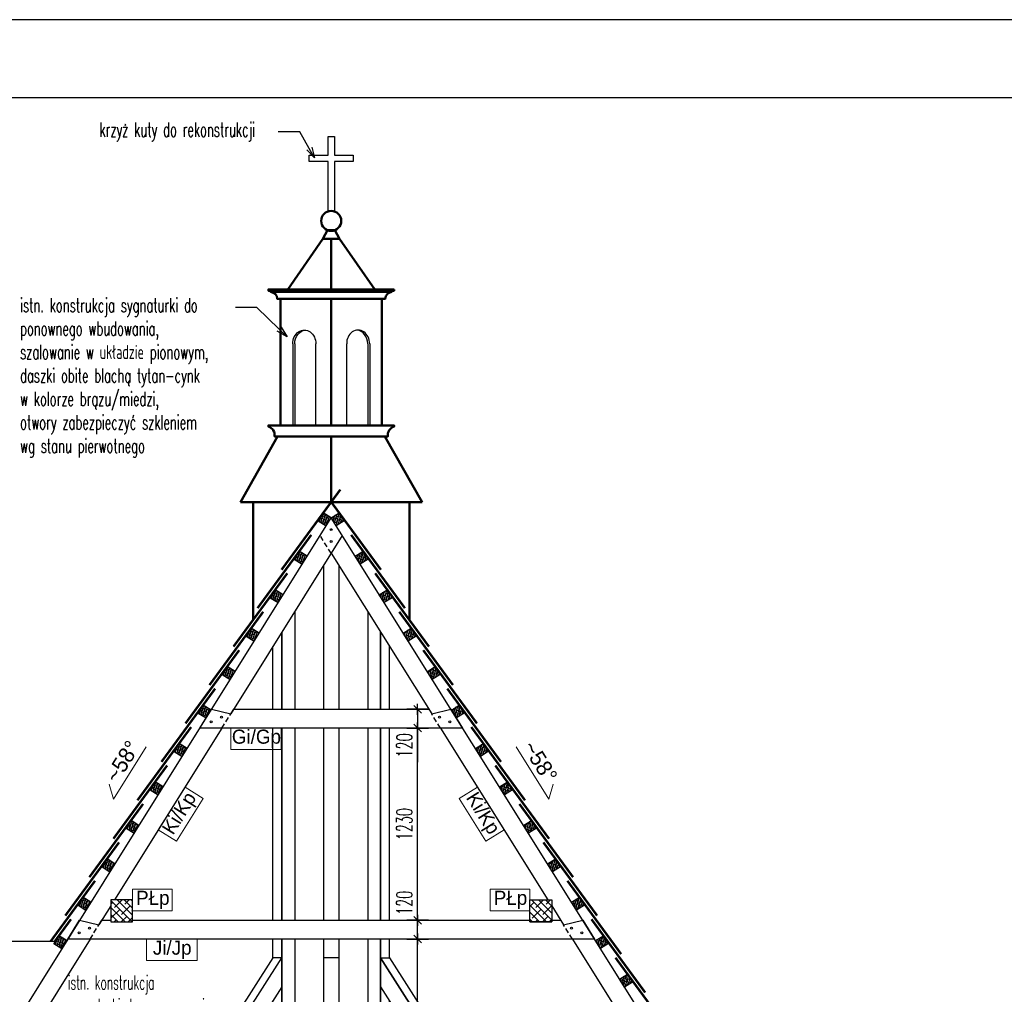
# Model space of a CAD drawing. Header units: centimetres. Extents: x 152786 to 159501, y -6718 to 1403.
# Tile 79 of 89: x 155718 to 156348, y 780 to 1403. Entities that reach past the tile are written whole.
import ezdxf
from ezdxf import colors
from ezdxf.entities.mleader import LeaderData, LeaderLine
from ezdxf.enums import TextEntityAlignment as Align
from ezdxf.math import Vec2, Vec3

# ---------------------------------------------------------------- set-up
doc = ezdxf.new("R2010")
doc.units = ezdxf.units.CM
doc.header["$LTSCALE"] = 0.1
doc.linetypes.add('DASHED2', pattern=[9.525, 6.35, -3.175])
doc.layers.get('0').update_dxf_attribs({"color": 45})
doc.layers.add('A_opisy więźby', color=51, linetype='Continuous', lineweight=13)
for name, color, linetype in [('A_wymiary_zewn', 4, 'Continuous'), ('Format', 7, 'Continuous'), ('hatch_R&F', 4, 'Continuous'), ('opisy_prętów_R&F', 2, 'Continuous'), ('ozn_graficzne_PROKON', 5, 'Continuous'), ('ozn_graficzne_R&F', 5, 'Continuous'), ('widoki_PROKON', 4, 'Continuous'), ('widoki_R&F', 4, 'Continuous'), ('więźba_R&F', 3, 'Continuous'), ('wymiary_R&F', 3, 'Continuous')]:
    doc.layers.add(name, color=color, linetype=linetype)
doc.styles.add('CG', font='FL Pismo Techniczne.ttf')
doc.styles.add('simplex 0.6', font='simplex.shx', dxfattribs={"width": 0.6})
doc.styles.add('Skala 50', font='simplex.shx', dxfattribs={"width": 0.9, "height": 10})
doc.styles.add('TECH', font='FL Pismo Techniczne.ttf')
doc.dimstyles.new('1_50 [mm] żelbet', dxfattribs={"dimtxt": 10, "dimasz": 0.5, "dimexe": 0.18, "dimexo": 0.0625, "dimgap": 3.5, "dimtad": 1, "dimlfac": 10, "dimrnd": 5, "dimdsep": 46, "dimtxsty": 'simplex 0.6', "dimblk1": 'KR', "dimblk2": 'KR', "dimsah": 1, "dimcen": 0.09, "dimse1": 1, "dimse2": 1, "dimclrd": 8, "dimadec": 0, "dimazin": 0, "dimtfac": 1, "dimtofl": 0, "dimtmove": 0, "dimatfit": 3, "dimfxl": 1, "dimtvp": 1, "dimtfill": 1, "dimtfillclr": 256, "dimtolj": 1, "dimtzin": 0, "dimarcsym": 0})
pattern_1 = [(103.4112227, (4002.3506, 5207.0487), (-1.080946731, -0.257741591), []), (193.4112227, (4002.3506, 5207.0487), (-1.90415187, -1.5964299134), [2.778125, -1.666875])]
pattern_2 = [(103.4112227, (3986.983, 5182.4553), (-1.080946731, -0.257741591), []), (193.4112227, (3986.983, 5182.4553), (-1.90415187, -1.5964299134), [2.778125, -1.666875])]
pattern_3 = [(103.4112227, (3971.6153, 5157.8619), (-1.080946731, -0.257741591), []), (193.4112227, (3971.6153, 5157.8619), (-1.90415187, -1.5964299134), [2.778125, -1.666875])]
pattern_4 = [(103.4112227, (4017.7183, 5231.6421), (-1.080946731, -0.257741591), []), (193.4112227, (4017.7183, 5231.6421), (-1.90415187, -1.5964299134), [2.778125, -1.666875])]
pattern_5 = [(103.4112227, (4033.086, 5256.2355), (-1.080946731, -0.257741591), []), (193.4112227, (4033.086, 5256.2355), (-1.90415187, -1.5964299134), [2.778125, -1.666875])]
pattern_6 = [(103.4112227, (3956.2477, 5133.2685), (-1.080946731, -0.257741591), []), (193.4112227, (3956.2477, 5133.2685), (-1.90415187, -1.5964299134), [2.778125, -1.666875])]
pattern_7 = [(103.4112227, (3940.88, 5108.6751), (-1.080946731, -0.257741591), []), (193.4112227, (3940.88, 5108.6751), (-1.90415187, -1.5964299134), [2.778125, -1.666875])]
pattern_8 = [(103.4112227, (3925.5123, 5084.0818), (-1.080946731, -0.257741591), []), (193.4112227, (3925.5123, 5084.0818), (-1.90415187, -1.5964299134), [2.778125, -1.666875])]
pattern_9 = [(103.4112227, (3910.1447, 5059.4884), (-1.080946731, -0.257741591), []), (193.4112227, (3910.1447, 5059.4884), (-1.90415187, -1.5964299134), [2.778125, -1.666875])]
pattern_10 = [(103.4112227, (3894.777, 5034.895), (-1.080946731, -0.257741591), []), (193.4112227, (3894.777, 5034.895), (-1.90415187, -1.5964299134), [2.778125, -1.666875])]
pattern_11 = [(103.4112227, (3879.4094, 5010.3016), (-1.080946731, -0.257741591), []), (193.4112227, (3879.4094, 5010.3016), (-1.90415187, -1.5964299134), [2.778125, -1.666875])]
pattern_12 = [(103.4112227, (3864.0417, 4985.7082), (-1.080946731, -0.257741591), []), (193.4112227, (3864.0417, 4985.7082), (-1.90415187, -1.5964299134), [2.778125, -1.666875])]
pattern_13 = [(135, (4044.626, 6327.5954), (-2.24506403, -2.24506403), []), (225, (4044.626, 6327.5954), (-2.24506403, -6.73519209), [7.9375, -4.7625])]

# ---------------------------------------------------------------- blocks, each defined once
blk = doc.blocks.new('wieża_widok')
at = {"layer": 'A_wymiary_zewn'}
for points in [[(151870.42, -3912.04), (151870.42, -3880.04), (151858.42, -3880.04), (151858.42, -3876.04), (151870.42, -3876.04), (151870.42, -3864.04), (151874.42, -3864.04), (151874.42, -3876.04), (151886.42, -3876.04), (151886.42, -3880.04), (151874.42, -3880.04), (151874.42, -3912.04), (151870.42, -3912.04)], [(151867.42, -4138.7), (151867.42, -4230.54)], [(151877.42, -4230.54), (151877.42, -4138.7)], [(151849.07, -4168.07), (151849.07, -4230.54)], [(151895.77, -4168.07), (151895.77, -4230.54)], [(151840.88, -4230.54), (151840.88, -4181.18)], [(151840.88, -4181.18), (151840.88, -4230.54)], [(151903.96, -4230.54), (151903.96, -4181.18)], [(151903.96, -4181.18), (151903.96, -4230.54)], [(151835.15, -4230.54), (151835.15, -4190.35)], [(151909.7, -4230.54), (151909.7, -4190.35)], [(151835.15, -4365.54), (151835.15, -4242.54)], [(151840.88, -4365.54), (151840.88, -4242.54)], [(151840.88, -4242.54), (151840.88, -4365.54)], [(151849.07, -4242.54), (151849.07, -4365.54)], [(151867.42, -4242.54), (151867.42, -4365.54)], [(151877.42, -4365.54), (151877.42, -4242.54)], [(151895.77, -4242.54), (151895.77, -4365.54)], [(151903.96, -4365.54), (151903.96, -4242.54)], [(151903.96, -4242.54), (151903.96, -4365.54)], [(151909.7, -4365.54), (151909.7, -4242.54)], [(151840.88, -4377.54), (151840.88, -4479.54), (151835.15, -4479.54), (151835.15, -4417.14)], [(151835.15, -4389.54), (151835.15, -4377.54)], [(151849.07, -4377.54), (151849.07, -4479.54), (151840.88, -4479.54), (151840.88, -4377.54)], [(151867.42, -4377.54), (151867.42, -4479.54), (151877.42, -4479.54), (151877.42, -4377.54)], [(151895.77, -4377.54), (151895.77, -4479.54), (151903.96, -4479.54), (151903.96, -4377.54)], [(151903.96, -4377.54), (151903.96, -4479.54), (151909.7, -4479.54), (151909.7, -4417.14)], [(151909.7, -4389.54), (151909.7, -4377.54)], [(151840.88, -4389.54), (151835.15, -4389.54), (151777.8, -4479.54), (151783.54, -4479.54), (151840.88, -4389.54)], [(151840.88, -4389.54), (151840.88, -4408.14), (151795.39, -4479.54), (151783.54, -4479.54), (151840.88, -4389.54)], [(151903.96, -4389.54), (151961.31, -4479.54)], [(151903.96, -4389.54), (151903.96, -4408.14), (151949.45, -4479.54), (151961.31, -4479.54), (151903.96, -4389.54)], [(151903.96, -4389.54), (151909.7, -4389.54), (151967.04, -4479.54), (151961.31, -4479.54), (151903.96, -4389.54)], [(151909.7, -4389.54), (151967.04, -4479.54)], [(151865.92, -4492.54), (151762.42, -4492.54), (151762.42, -4515.54), (151982.42, -4515.54), (151982.42, -4492.54), (151878.92, -4492.54)]]:
    blk.add_lwpolyline(points, dxfattribs=at)
for points in [[(151867.42, -4479.54), (151877.42, -4479.54), (151877.42, -4389.54), (151867.42, -4389.54)], [(151865.92, -4492.54), (151762.42, -4492.54), (151762.42, -4479.54), (151865.92, -4479.54)], [(151865.92, -4497.54), (151878.92, -4497.54), (151878.92, -4479.54), (151865.92, -4479.54)], [(151878.92, -4492.54), (151982.41, -4492.54), (151982.41, -4479.54), (151878.92, -4479.54)], [(151772.42, -4515.54), (151785.42, -4515.54), (151785.42, -4492.54), (151772.42, -4492.54)], [(151959.42, -4515.54), (151972.42, -4515.54), (151972.42, -4492.54), (151959.42, -4492.54)]]:
    blk.add_lwpolyline(points, close=True, dxfattribs=at)
at = {"layer": 'widoki_R&F', "lineweight": 50}
for p, q in [((151872.42, -3961.94), (151872.42, -3929.46)), ((151872.42, -4048.94), (151872.42, -3967.94)), ((151872.42, -4055.94), (151872.42, -4097.94))]:
    blk.add_line(p, q, dxfattribs=at)
for points in [[(151872.42, -3929.46), (151867.12, -3929.46), (151870.01, -3924.04), (151872.42, -3924.04)], [(151872.42, -3929.46), (151877.73, -3929.46), (151874.83, -3924.04), (151872.42, -3924.04)], [(151862.72, -3961.94), (151844.61, -3961.94), (151867.12, -3929.46), (151869.23, -3929.46)], [(151888.43, -3961.94), (151900.24, -3961.94), (151877.73, -3929.46), (151875.61, -3929.46)], [(151839.97, -4048.94), (151839.97, -3967.94), (151860.57, -3967.94)], [(151860.57, -3967.94), (151884.27, -3967.94)], [(151884.27, -3967.94), (151904.87, -3967.94), (151904.87, -4048.94)], [(151814.34, -4097.94), (151838.11, -4055.94), (151859.9, -4055.94)], [(151859.9, -4055.94), (151884.94, -4055.94)], [(151930.5, -4097.94), (151906.73, -4055.94), (151884.94, -4055.94)], [(151843.68, -4097.94), (151814.34, -4097.94)], [(151822.42, -4097.94), (151822.42, -4173.4)], [(151930.5, -4097.94), (151843.68, -4097.94)], [(151922.42, -4097.94), (151922.42, -4173.4)]]:
    blk.add_lwpolyline(points, dxfattribs=at)
for points in [[(151912.61, -3961.94), (151832.23, -3961.94), (151832.23, -3962.75), (151912.61, -3962.75)], [(151833.78, -3962.75), (151911.07, -3962.75), (151911.07, -3963.56), (151833.78, -3963.56)]]:
    blk.add_lwpolyline(points, close=True, dxfattribs=at)
for points in [[(151839.97, -3967.94), (151837.94, -3967.94, 0.381379), (151833.78, -3963.56), (151833.78, -3962.75), (151872.42, -3962.75)], [(151904.87, -3967.94), (151906.9, -3967.94, -0.381379), (151911.07, -3963.56), (151911.07, -3962.75), (151872.42, -3962.75)], [(151838.11, -4055.94), (151836.17, -4055.94, 0.381379), (151832.21, -4049.71), (151832.21, -4048.94), (151872.42, -4048.94)], [(151906.73, -4055.94), (151908.67, -4055.94, -0.381379), (151912.63, -4049.71), (151912.63, -4048.94), (151872.42, -4048.94)]]:
    blk.add_lwpolyline(points, format="xyb", dxfattribs=at)
at = {"layer": 'widoki_R&F'}
for points in [[(151847.81, -3996.71), (151847.81, -3996.71), (151847.81, -4048.94)], [(151849.11, -3996.71), (151849.11, -3996.71), (151849.11, -4048.94)], [(151862.53, -4048.94), (151862.53, -3996.74)], [(151882.31, -4048.94), (151882.31, -3996.74)], [(151895.74, -3996.71), (151895.74, -3996.71), (151895.74, -4048.94)], [(151897.03, -3996.71), (151897.03, -3996.71), (151897.03, -4048.94)]]:
    blk.add_lwpolyline(points, dxfattribs=at)
at = {"layer": 'widoki_R&F', "lineweight": 50}
blk.add_circle((151872.42, -3918.08), 6.41, dxfattribs=at)
at = {"layer": 'widoki_R&F', "extrusion": (0, 0, -1)}
for centre, end_param in [((151855.17, -3996.54), 7.844562), ((151856.47, -3996.54), 6.161771)]:
    blk.add_ellipse(centre, major_axis=(0.33, 8.57), ratio=0.857788, start_param=4.658597, end_param=end_param, dxfattribs=at)
at = {"layer": 'widoki_R&F'}
for centre, end_param in [((151889.67, -3996.54), 7.844562), ((151888.38, -3996.54), 6.161771)]:
    blk.add_ellipse(centre, major_axis=(-0.33, 8.57), ratio=0.857788, start_param=4.658597, end_param=end_param, dxfattribs=at)
blk = doc.blocks.new('_Open30')
at = {"color": 0, "linetype": 'ByBlock', "lineweight": -2, "transparency": 16777216}
for p, q in [((-1, 0.2679), (0, 0)), ((0, 0), (-1, -0.2679)), ((0, 0), (-1, 0))]:
    blk.add_line(p, q, dxfattribs=at)
blk = doc.blocks.new('KR')
for p, q in [((0, -14), (0, 14)), ((-7, 0), (7, 0)), ((-4.9, -4.9), (4.9, 4.9))]:
    blk.add_line(p, q)
blk = doc.blocks.new('*D547')
at = {"layer": 'Defpoints', "color": 0, "transparency": 16777216}
for p in [(155954.32, 814.96), (155972.31, 814.96), (155934.3, 672.96)]:
    blk.add_point(p, dxfattribs=at)
at = {"layer": 'wymiary_R&F', "color": 8, "lineweight": -2, "transparency": 16777216}
blk.add_line((155972.31, 673.46), (155972.31, 814.46), dxfattribs=at)
at = {"layer": 'wymiary_R&F', "color": 8, "lineweight": -2, "transparency": 16777216, "xscale": 0.5, "yscale": 0.5, "zscale": 0.5}
for p, rotation in [((155972.31, 814.96), 90), ((155972.31, 672.96), 270)]:
    blk.add_blockref('KR', p, dxfattribs=dict(at, rotation=rotation))
at = {"layer": 'wymiary_R&F', "color": 0, "transparency": 16777216, "insert": (155963.81, 743.96), "char_height": 10, "attachment_point": 5, "rotation": 90, "style": 'simplex 0.6', "bg_fill": 3, "box_fill_scale": 1.1, "bg_fill_color": 256, "bg_fill_true_color": 13158600, "bg_fill_transparency": 0}
blk.add_mtext('\\A1;1420', dxfattribs=at)
blk = doc.blocks.new('*D548')
at = {"layer": 'Defpoints', "color": 0, "transparency": 16777216}
for p in [(155954.32, 826.96), (155954.32, 814.96)]:
    blk.add_point(p, dxfattribs=at)
at = {"layer": 'wymiary_R&F', "color": 8, "lineweight": -2, "transparency": 16777216}
for p, q in [((155972.31, 826.96), (155972.31, 848.75)), ((155972.31, 815.46), (155972.31, 826.46))]:
    blk.add_line(p, q, dxfattribs=at)
at = {"layer": 'wymiary_R&F', "color": 8, "lineweight": -2, "transparency": 16777216, "xscale": 0.5, "yscale": 0.5, "zscale": 0.5}
for p, rotation in [((155972.31, 826.96), 90), ((155972.31, 814.96), 270)]:
    blk.add_blockref('KR', p, dxfattribs=dict(at, rotation=rotation))
at = {"layer": 'wymiary_R&F', "color": 0, "transparency": 16777216, "insert": (155963.81, 838.1), "char_height": 10, "attachment_point": 5, "rotation": 90, "style": 'simplex 0.6', "bg_fill": 3, "box_fill_scale": 1.1, "bg_fill_color": 256, "bg_fill_true_color": 13158600, "bg_fill_transparency": 0}
blk.add_mtext('\\A1;120', dxfattribs=at)
at = {"layer": 'Defpoints', "color": 0, "transparency": 16777216}
blk.add_point((155972.31, 826.96), dxfattribs=at)
blk = doc.blocks.new('*D549')
at = {"layer": 'Defpoints', "color": 0, "transparency": 16777216}
for p in [(155954.32, 949.96), (155972.31, 949.96), (155954.32, 826.96)]:
    blk.add_point(p, dxfattribs=at)
at = {"layer": 'wymiary_R&F', "color": 8, "lineweight": -2, "transparency": 16777216}
blk.add_line((155972.31, 827.46), (155972.31, 949.46), dxfattribs=at)
at = {"layer": 'wymiary_R&F', "color": 8, "lineweight": -2, "transparency": 16777216, "xscale": 0.5, "yscale": 0.5, "zscale": 0.5}
for p, rotation in [((155972.31, 949.96), 90), ((155972.31, 826.96), 270)]:
    blk.add_blockref('KR', p, dxfattribs=dict(at, rotation=rotation))
at = {"layer": 'wymiary_R&F', "color": 0, "transparency": 16777216, "insert": (155963.81, 888.46), "char_height": 10, "attachment_point": 5, "rotation": 90, "style": 'simplex 0.6', "bg_fill": 3, "box_fill_scale": 1.1, "bg_fill_color": 256, "bg_fill_true_color": 13158600, "bg_fill_transparency": 0}
blk.add_mtext('\\A1;1230', dxfattribs=at)
blk = doc.blocks.new('*D550')
at = {"layer": 'Defpoints', "color": 0, "transparency": 16777216}
for p in [(155954.32, 961.96), (155972.31, 961.96), (155954.32, 949.96)]:
    blk.add_point(p, dxfattribs=at)
at = {"layer": 'wymiary_R&F', "color": 8, "lineweight": -2, "transparency": 16777216}
for p, q in [((155972.31, 961.46), (155972.31, 950.46)), ((155972.31, 949.96), (155972.31, 928.17))]:
    blk.add_line(p, q, dxfattribs=at)
at = {"layer": 'wymiary_R&F', "color": 8, "lineweight": -2, "transparency": 16777216, "xscale": 0.5, "yscale": 0.5, "zscale": 0.5}
for p, rotation in [((155972.31, 961.96), 90), ((155972.31, 949.96), 270)]:
    blk.add_blockref('KR', p, dxfattribs=dict(at, rotation=rotation))
at = {"layer": 'wymiary_R&F', "color": 0, "transparency": 16777216, "insert": (155963.81, 938.82), "char_height": 10, "attachment_point": 5, "rotation": 90, "style": 'simplex 0.6', "bg_fill": 3, "box_fill_scale": 1.1, "bg_fill_color": 256, "bg_fill_true_color": 13158600, "bg_fill_transparency": 0}
blk.add_mtext('\\A1;120', dxfattribs=at)

msp = doc.modelspace()

# ---------------------------------------------------------------- hatches: boundary and pattern name
at = {"layer": 'hatch_R&F'}
h = msp.add_hatch(dxfattribs=at)
h.set_pattern_fill('ANSI38', color=256, scale=0.35, angle=58.4112227)
h.set_pattern_definition(pattern_5)
h.paths.add_polyline_path([(155913.8684, 1079.3508), (155917.0479, 1084.4391), (155911.9596, 1087.6186), (155908.7801, 1082.5303)])
h = msp.add_hatch(dxfattribs=at)
h.set_pattern_fill('ANSI38', color=256, scale=0.35, angle=121.5887773)
h.set_pattern_definition(pattern_5)
h.paths.add_polyline_path([(155920.2274, 1079.3508), (155917.0479, 1084.4391), (155922.1362, 1087.6186), (155925.3157, 1082.5303)])
h = msp.add_hatch(dxfattribs=at)
h.set_pattern_fill('ANSI38', color=256, scale=0.35, angle=58.4112227)
h.set_pattern_definition(pattern_4)
h.paths.add_polyline_path([(155898.5007, 1054.7574), (155901.6802, 1059.8457), (155896.592, 1063.0252), (155893.4124, 1057.9369)])
h = msp.add_hatch(dxfattribs=at)
h.set_pattern_fill('ANSI38', color=256, scale=0.35, angle=121.5887773)
h.set_pattern_definition(pattern_4)
h.paths.add_polyline_path([(155935.5951, 1054.7574), (155932.4156, 1059.8457), (155937.5038, 1063.0252), (155940.6834, 1057.9369)])
h = msp.add_hatch(dxfattribs=at)
h.set_pattern_fill('ANSI38', color=256, scale=0.35, angle=58.4112227)
h.set_pattern_definition(pattern_1)
h.paths.add_polyline_path([(155883.1331, 1030.164), (155886.3126, 1035.2523), (155881.2243, 1038.4318), (155878.0448, 1033.3435)])
h = msp.add_hatch(dxfattribs=at)
h.set_pattern_fill('ANSI38', color=256, scale=0.35, angle=121.5887773)
h.set_pattern_definition(pattern_1)
h.paths.add_polyline_path([(155950.9627, 1030.164), (155947.7832, 1035.2523), (155952.8715, 1038.4318), (155956.051, 1033.3435)])
h = msp.add_hatch(dxfattribs=at)
h.set_pattern_fill('ANSI38', color=256, scale=0.35, angle=58.4112227)
h.set_pattern_definition(pattern_2)
h.paths.add_polyline_path([(155867.7654, 1005.5706), (155870.9449, 1010.6589), (155865.8566, 1013.8384), (155862.6771, 1008.7501)])
h = msp.add_hatch(dxfattribs=at)
h.set_pattern_fill('ANSI38', color=256, scale=0.35, angle=121.5887773)
h.set_pattern_definition(pattern_2)
h.paths.add_polyline_path([(155966.3304, 1005.5706), (155963.1509, 1010.6589), (155968.2392, 1013.8384), (155971.4187, 1008.7501)])
h = msp.add_hatch(dxfattribs=at)
h.set_pattern_fill('ANSI38', color=256, scale=0.35, angle=58.4112227)
h.set_pattern_definition(pattern_3)
h.paths.add_polyline_path([(155852.3978, 980.9772), (155855.5773, 986.0655), (155850.489, 989.245), (155847.3095, 984.1567)])
h = msp.add_hatch(dxfattribs=at)
h.set_pattern_fill('ANSI38', color=256, scale=0.35, angle=121.5887773)
h.set_pattern_definition(pattern_3)
h.paths.add_polyline_path([(155981.6981, 980.9772), (155978.5185, 986.0655), (155983.6068, 989.245), (155986.7863, 984.1567)])
h = msp.add_hatch(dxfattribs=at)
h.set_pattern_fill('ANSI38', color=256, scale=0.35, angle=58.4112227)
h.set_pattern_definition(pattern_6)
h.paths.add_polyline_path([(155837.0301, 956.3838), (155840.2096, 961.4721), (155835.1213, 964.6516), (155831.9418, 959.5633)])
h = msp.add_hatch(dxfattribs=at)
h.set_pattern_fill('ANSI38', color=256, scale=0.35, angle=121.5887773)
h.set_pattern_definition(pattern_6)
h.paths.add_polyline_path([(155997.0657, 956.3838), (155993.8862, 961.4721), (155998.9745, 964.6516), (156002.154, 959.5633)])
h = msp.add_hatch(dxfattribs=at)
h.set_pattern_fill('ANSI38', color=256, scale=0.35, angle=58.4112227)
h.set_pattern_definition(pattern_7)
h.paths.add_polyline_path([(155821.6624, 931.7904), (155824.8419, 936.8787), (155819.7537, 940.0582), (155816.5741, 934.9699)])
h = msp.add_hatch(dxfattribs=at)
h.set_pattern_fill('ANSI38', color=256, scale=0.35, angle=121.5887773)
h.set_pattern_definition(pattern_7)
h.paths.add_polyline_path([(156012.4334, 931.7904), (156009.2539, 936.8787), (156014.3421, 940.0582), (156017.5217, 934.9699)])
h = msp.add_hatch(dxfattribs=at)
h.set_pattern_fill('ANSI38', color=256, scale=0.35, angle=58.4112227)
h.set_pattern_definition(pattern_8)
h.paths.add_polyline_path([(155806.2948, 907.197), (155809.4743, 912.2853), (155804.386, 915.4648), (155801.2065, 910.3766)])
h = msp.add_hatch(dxfattribs=at)
h.set_pattern_fill('ANSI38', color=256, scale=0.35, angle=121.5887773)
h.set_pattern_definition(pattern_8)
h.paths.add_polyline_path([(156027.801, 907.197), (156024.6215, 912.2853), (156029.7098, 915.4648), (156032.8893, 910.3766)])
h = msp.add_hatch(dxfattribs=at)
h.set_pattern_fill('ANSI38', color=256, scale=0.35, angle=58.4112227)
h.set_pattern_definition(pattern_9)
h.paths.add_polyline_path([(155790.9271, 882.6036), (155794.1066, 887.6919), (155789.0183, 890.8714), (155785.8388, 885.7832)])
h = msp.add_hatch(dxfattribs=at)
h.set_pattern_fill('ANSI38', color=256, scale=0.35, angle=121.5887773)
h.set_pattern_definition(pattern_9)
h.paths.add_polyline_path([(156043.1687, 882.6036), (156039.9892, 887.6919), (156045.0775, 890.8714), (156048.257, 885.7832)])
h = msp.add_hatch(dxfattribs=at)
h.set_pattern_fill('ANSI38', color=256, scale=0.35, angle=58.4112227)
h.set_pattern_definition(pattern_10)
h.paths.add_polyline_path([(155775.5595, 858.0102), (155778.739, 863.0985), (155773.6507, 866.278), (155770.4712, 861.1898)])
h = msp.add_hatch(dxfattribs=at)
h.set_pattern_fill('ANSI38', color=256, scale=0.35, angle=121.5887773)
h.set_pattern_definition(pattern_10)
h.paths.add_polyline_path([(156058.5363, 858.0102), (156055.3568, 863.0985), (156060.4451, 866.278), (156063.6246, 861.1898)])
h = msp.add_hatch(dxfattribs=at)
h.set_pattern_fill('ANSI38', color=256, scale=0.35, angle=58.4112227)
h.set_pattern_definition(pattern_11)
h.paths.add_polyline_path([(155760.1918, 833.4169), (155763.3713, 838.5051), (155758.283, 841.6847), (155755.1035, 836.5964)])
h = msp.add_hatch(dxfattribs=at)
h.set_pattern_fill('ANSI38', color=256, angle=90)
h.set_pattern_definition(pattern_13)
h.paths.add_polyline_path([(155776.0479, 825.9607), (155790.0479, 825.9607), (155790.0479, 839.9607), (155776.0479, 839.9607)])
h = msp.add_hatch(dxfattribs=at)
h.set_pattern_fill('ANSI38', color=256, angle=90)
h.set_pattern_definition(pattern_13)
h.paths.add_polyline_path([(156058.0479, 825.9607), (156044.0479, 825.9607), (156044.0479, 839.9607), (156058.0479, 839.9607)])
h = msp.add_hatch(dxfattribs=at)
h.set_pattern_fill('ANSI38', color=256, scale=0.35, angle=121.5887773)
h.set_pattern_definition(pattern_11)
h.paths.add_polyline_path([(156073.904, 833.4169), (156070.7245, 838.5051), (156075.8128, 841.6847), (156078.9923, 836.5964)])
h = msp.add_hatch(dxfattribs=at)
h.set_pattern_fill('ANSI38', color=256, scale=0.35, angle=58.4112227)
h.set_pattern_definition(pattern_12)
h.paths.add_polyline_path([(155744.8241, 808.8235), (155748.0037, 813.9117), (155742.9154, 817.0913), (155739.7359, 812.003)])
h = msp.add_hatch(dxfattribs=at)
h.set_pattern_fill('ANSI38', color=256, scale=0.35, angle=121.5887773)
h.set_pattern_definition(pattern_12)
h.paths.add_polyline_path([(156089.2717, 808.8235), (156086.0921, 813.9117), (156091.1804, 817.0913), (156094.36, 812.003)])
h = msp.add_hatch(dxfattribs=at)
h.set_pattern_fill('ANSI38', color=256, scale=0.35, angle=121.5887773)
h.set_pattern_definition([(103.4112227, (3848.674, 4961.1148), (-1.080946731, -0.257741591), []), (193.4112227, (3848.674, 4961.1148), (-1.90415187, -1.5964299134), [2.778125, -1.666875])])
h.paths.add_polyline_path([(156104.6393, 784.2301), (156101.4598, 789.3183), (156106.5481, 792.4979), (156109.7276, 787.4096)])

# ---------------------------------------------------------------- linework, layer by layer
at = {"layer": 'A_opisy więźby'}
for points in [[(155885.082, 949.9607), (155885.082, 936.1879), (155852.826, 936.1879), (155852.826, 949.9607)], [(155823.5558, 912.1755), (155835.2358, 904.877), (155818.1427, 877.5224), (155806.4627, 884.8209)], [(156010.54, 912.1755), (155998.86, 904.877), (156015.9531, 877.5224), (156027.6331, 884.8209)], [(155815.3039, 846.8471), (155815.3039, 833.0743), (155790.0479, 833.0743), (155790.0479, 846.8471)], [(156044.0479, 846.8471), (156044.0479, 833.0743), (156018.7919, 833.0743), (156018.7919, 846.8471)], [(155831.234, 814.9607), (155831.234, 801.1879), (155798.978, 801.1879), (155798.978, 814.9607)]]:
    msp.add_lwpolyline(points, close=True, dxfattribs=at)
at = {"layer": 'A_wymiary_zewn'}
msp.add_lwpolyline([(155492.7979, 782.5979), (155492.7979, 813.5011), (155740.5221, 813.5011)], dxfattribs=at)
at = {"layer": 'ozn_graficzne_PROKON', "color": 4, "lineweight": 5}
for points in [[(155798.7369, 937.8823), (155777.8044, 904.3833), (155775.048, 913.9959)], [(156035.3589, 937.8823), (156056.2914, 904.3833), (156059.0478, 913.9959)]]:
    msp.add_lwpolyline(points, dxfattribs=at)
at = {"layer": 'widoki_PROKON', "linetype": 'DASHED2', "ltscale": 5}
for p, q in [((155917.0479, 1061.7941), (155909.9728, 1073.1166)), ((155847.1666, 949.9607), (155852.7904, 958.9607)), ((155986.9292, 949.9607), (155981.3054, 958.9607)), ((155762.8092, 814.9607), (155768.4331, 823.9607)), ((156071.2866, 814.9607), (156065.6627, 823.9607))]:
    msp.add_line(p, q, dxfattribs=at)
at = {"layer": 'widoki_R&F', "const_width": 1.5}
for points in [[(155922.8889, 1102.525), (155885.2785, 1051.2284)], [(155917.0479, 1094.5585), (155948.8173, 1051.2284)], [(155904.3002, 1073.5385), (155869.9109, 1026.635)], [(155929.7956, 1073.5385), (155964.1849, 1026.635)], [(155888.9326, 1048.9451), (155854.5432, 1002.0416)], [(155945.1632, 1048.9451), (155979.5526, 1002.0416)], [(155873.5649, 1024.3517), (155839.1755, 977.4482)], [(155960.5309, 1024.3517), (155994.9203, 977.4482)], [(155858.1972, 999.7583), (155823.8385, 952.8966)], [(155975.8986, 999.7583), (156010.2573, 952.8966)], [(155842.8296, 975.1649), (155808.4709, 928.3032)], [(155991.2662, 975.1649), (156025.6249, 928.3032)], [(155827.4619, 950.5715), (155793.1032, 903.7098)], [(156006.6339, 950.5715), (156040.9926, 903.7098)], [(155812.0943, 925.9781), (155777.7356, 879.1164)], [(156022.0015, 925.9781), (156056.3602, 879.1164)], [(155796.7266, 901.3847), (155762.3679, 854.523)], [(156037.3692, 901.3847), (156071.7279, 854.523)], [(155781.3589, 876.7913), (155747.0003, 829.9296)], [(156052.7369, 876.7913), (156087.0956, 829.9296)], [(155765.9913, 852.1979), (155737.619, 813.5011)], [(156068.1045, 852.1979), (156102.4632, 805.3362)], [(155750.6236, 827.6045), (155740.2831, 813.5011)], [(156083.4722, 827.6045), (156117.8309, 780.7428)], [(156098.8398, 803.0111), (156133.1985, 756.1495)]]:
    msp.add_lwpolyline(points, dxfattribs=at)
at = {"layer": 'widoki_R&F'}
for points in [[(155913.8684, 1079.3508), (155917.0479, 1084.4391), (155911.9596, 1087.6186), (155908.7801, 1082.5303)], [(155920.2274, 1079.3508), (155917.0479, 1084.4391), (155922.1362, 1087.6186), (155925.3157, 1082.5303)], [(155898.5007, 1054.7574), (155901.6802, 1059.8457), (155896.592, 1063.0252), (155893.4124, 1057.9369)], [(155935.5951, 1054.7574), (155932.4156, 1059.8457), (155937.5038, 1063.0252), (155940.6834, 1057.9369)], [(155883.1331, 1030.164), (155886.3126, 1035.2523), (155881.2243, 1038.4318), (155878.0448, 1033.3435)], [(155950.9627, 1030.164), (155947.7832, 1035.2523), (155952.8715, 1038.4318), (155956.051, 1033.3435)], [(155867.7654, 1005.5706), (155870.9449, 1010.6589), (155865.8566, 1013.8384), (155862.6771, 1008.7501)], [(155966.3304, 1005.5706), (155963.1509, 1010.6589), (155968.2392, 1013.8384), (155971.4187, 1008.7501)], [(155852.3978, 980.9772), (155855.5773, 986.0655), (155850.489, 989.245), (155847.3095, 984.1567)], [(155981.6981, 980.9772), (155978.5185, 986.0655), (155983.6068, 989.245), (155986.7863, 984.1567)], [(155837.0301, 956.3838), (155840.2096, 961.4721), (155835.1213, 964.6516), (155831.9418, 959.5633)], [(155997.0657, 956.3838), (155993.8862, 961.4721), (155998.9745, 964.6516), (156002.154, 959.5633)], [(155821.6624, 931.7904), (155824.8419, 936.8787), (155819.7537, 940.0582), (155816.5741, 934.9699)], [(156012.4334, 931.7904), (156009.2539, 936.8787), (156014.3421, 940.0582), (156017.5217, 934.9699)], [(155806.2948, 907.197), (155809.4743, 912.2853), (155804.386, 915.4648), (155801.2065, 910.3766)], [(156027.801, 907.197), (156024.6215, 912.2853), (156029.7098, 915.4648), (156032.8893, 910.3766)], [(155790.9271, 882.6036), (155794.1066, 887.6919), (155789.0183, 890.8714), (155785.8388, 885.7832)], [(156043.1687, 882.6036), (156039.9892, 887.6919), (156045.0775, 890.8714), (156048.257, 885.7832)], [(155775.5595, 858.0102), (155778.739, 863.0985), (155773.6507, 866.278), (155770.4712, 861.1898)], [(156058.5363, 858.0102), (156055.3568, 863.0985), (156060.4451, 866.278), (156063.6246, 861.1898)], [(155760.1918, 833.4169), (155763.3713, 838.5051), (155758.283, 841.6847), (155755.1035, 836.5964)], [(156073.904, 833.4169), (156070.7245, 838.5051), (156075.8128, 841.6847), (156078.9923, 836.5964)], [(155744.8241, 808.8235), (155748.0037, 813.9117), (155742.9154, 817.0913), (155739.7359, 812.003)], [(156089.2717, 808.8235), (156086.0921, 813.9117), (156091.1804, 817.0913), (156094.36, 812.003)], [(156104.6393, 784.2301), (156101.4598, 789.3183), (156106.5481, 792.4979), (156109.7276, 787.4096)]]:
    msp.add_lwpolyline(points, close=True, dxfattribs=at)
at = {"layer": 'więźba_R&F', "linetype": 'ByBlock'}
for points in [[(155762.8092, 814.9607), (155660.3307, 650.9607), (155646.1805, 650.9607), (155917.0479, 1084.4391)], [(156071.2866, 814.9607), (156158.6494, 675.1509), (156178.527, 651.4607), (156178.527, 651.4607), (156185.8055, 654.3371), (155917.0479, 1084.4391)], [(155924.123, 1073.1166), (155852.7904, 958.9607)], [(155917.0479, 1061.7941), (155981.3054, 958.9607)], [(155833.0165, 949.9607), (155840.5149, 961.9607), (155852.7904, 958.9607), (155854.665, 961.9607), (155979.4308, 961.9607), (155981.3054, 958.9607), (155993.5809, 961.9607), (156001.0794, 949.9607), (155833.0165, 949.9607)], [(155847.1666, 949.9607), (155778.431, 839.9607), (155776.0479, 839.9607), (155776.0479, 836.147), (155768.4331, 823.9607)], [(155986.9292, 949.9607), (156055.6648, 839.9607), (156058.0479, 839.9607), (156058.0479, 836.147), (156065.6627, 823.9607)]]:
    msp.add_lwpolyline(points, dxfattribs=at)
for points in [[(155776.0479, 825.9607), (155790.0479, 825.9607), (155790.0479, 839.9607), (155776.0479, 839.9607)], [(156058.0479, 825.9607), (156044.0479, 825.9607), (156044.0479, 839.9607), (156058.0479, 839.9607)], [(155776.0479, 826.9607), (155776.0479, 825.9607), (155790.0479, 825.9607), (155790.0479, 826.9607), (156044.0479, 826.9607), (156044.0479, 825.9607), (156058.0479, 825.9607), (156058.0479, 826.9607), (156063.7881, 826.9607), (156065.6627, 823.9607), (156077.9383, 826.9607), (156085.4367, 814.9607), (155748.6591, 814.9607), (155756.1575, 826.9607), (155768.4331, 823.9607), (155770.3077, 826.9607)]]:
    msp.add_lwpolyline(points, close=True, dxfattribs=at)
at = {"layer": 'więźba_R&F', "color": 7}
for centre in [(155917.0479, 1076.8908), (155917.0479, 1069.3424), (155846.824, 956.9607), (155986.3345, 956.9607), (155840.2326, 953.9607), (155992.9259, 953.9607), (155755.8753, 818.9607), (155762.4666, 821.9607), (156070.6919, 821.9607), (156077.2832, 818.9607)]:
    msp.add_circle(centre, 0.6, dxfattribs=at)

# ---------------------------------------------------------------- texts
at = {"layer": 'opisy_prętów_R&F', "color": 3, "insert": (155748.5341, 791.6072), "char_height": 9, "width": 117.420126, "attachment_point": 1, "style": 'Skala 50'}
msp.add_mtext('{\\W0.55;istn. konstrukcja \\Psygnaturki do oczyszczenia, impregnacji i ponownego montażu}', dxfattribs=at)
at = {"layer": 'ozn_graficzne_PROKON', "color": 4, "lineweight": 0, "style": 'CG'}
for rotation, p in [(58, (155790.2368, 924.2793)), (302, (156043.855, 924.2857))]:
    msp.add_text('~58%%D', height=10, rotation=rotation, dxfattribs=at).set_placement(p, align=Align.BOTTOM_CENTER)

# ---------------------------------------------------------------- leaders
at = {"layer": 'widoki_R&F'}
ml = msp.add_multileader_mtext('Standard', dxfattribs=at)
ml.set_content('{\\W0.6;krzyż kuty do rekonstrukcji}', color=256, style='Skala 50')
ml.set_leader_properties()
ml.set_arrow_properties(name='OPEN30')
ml.build(insert=Vec2(0, 0))
ml.multileader.update_dxf_attribs({"dogleg_length": 13.7196, "arrow_head_size": 7})
ctx = ml.context
ctx.base_point, ctx.char_height, ctx.arrow_head_size, ctx.plane_origin = Vec3(155766.8205, 1331.3096), 9, 7, Vec3(89894.997, 8043.6489)
notes = []
notes.append((ctx, [(0, (1, 1, 0), (155896.9115, 1331.3096), (-1, 0), 13.7196, [(0, [(155906.4576, 1314.6888)], 0, [])])]))
ctx.mtext.insert, ctx.mtext.width, ctx.mtext.defined_height = Vec3(155768.8205, 1337.3096), 131.171348, 46.643
ml = msp.add_multileader_mtext('Standard', dxfattribs=at)
ml.set_content('{\\W0.6;istn. konstrukcja sygnaturki do ponownego wbudowania,\\Pszalowanie w układzie pionowym, \\Pdaszki obite blachą tytan-cynk \\Pw kolorze brązu/miedzi,\\Potwory zabezpieczyć szkleniem \\Pwg stanu pierwotnego}', color=256, style='Skala 50')
ml.set_leader_properties()
ml.set_arrow_properties(name='OPEN30')
ml.build(insert=Vec2(0, 0))
ml.multileader.update_dxf_attribs({"dogleg_length": 13.7196, "arrow_head_size": 7})
ctx = ml.context
ctx.base_point, ctx.char_height, ctx.arrow_head_size, ctx.plane_origin = Vec3(155716.0348, 1219.0616), 9, 7, Vec3(89874.0267, 7966.8742)
notes.append((ctx, [(0, (1, 1, 0), (155869.5258, 1219.0616), (-1, 0), 13.7196, [(0, [(155888.8529, 1200.2618)], 0, [])])]))
ctx.mtext.insert, ctx.mtext.width, ctx.mtext.defined_height = Vec3(155718.0348, 1225.0616), 141.576052, 46.643
for ctx, leaders in notes:
    for number, flags, end, landing, length, lines in leaders:
        leader = LeaderData()
        leader.index, (leader.has_last_leader_line, leader.has_dogleg_vector, leader.attachment_direction) = number, flags
        leader.last_leader_point, leader.dogleg_vector, leader.dogleg_length = Vec3(end), Vec3(landing), length
        for number, points, colour, breaks in lines:
            line = LeaderLine()
            line.index, line.vertices, line.color, line.breaks = number, Vec3.list(points), colors.encode_raw_color(colour), breaks
            leader.lines.append(line)
        ctx.leaders.append(leader)

# ---------------------------------------------------------------- next in the draw order: texts
at = {"layer": 'A_opisy więźby', "insert": (155869.2183, 943.0743), "char_height": 9, "width": 30.256, "attachment_point": 5, "style": 'TECH', "bg_fill": 3, "box_fill_scale": 1, "bg_fill_color": 1, "bg_fill_transparency": 0}
msp.add_mtext('Gi/Gp', dxfattribs=at)

# ---------------------------------------------------------------- next in the draw order: linework, layer by layer
at = {"layer": 'Format'}
msp.add_lwpolyline([(155093.2978, -81.8405), (157193.2978, -81.8405), (157193.2978, 1403.1595), (155093.2978, 1403.1595)], close=True, dxfattribs=at)
at = {"layer": 'ozn_graficzne_R&F'}
msp.add_lwpolyline([(155203.2978, -31.8405), (157143.2978, -31.8405), (157143.2978, 1353.1595), (155203.2978, 1353.1595)], close=True, dxfattribs=at)

# ---------------------------------------------------------------- next in the draw order: block references
at = {"layer": 'A_wymiary_zewn'}
msp.add_blockref('wieża_widok', (4044.626, 5192.4962), dxfattribs=at)

# ---------------------------------------------------------------- next in the draw order: texts
at = {"layer": 'A_opisy więźby', "char_height": 9, "width": 18.756, "attachment_point": 5, "style": 'TECH', "bg_fill": 3, "box_fill_scale": 1, "bg_fill_color": 1, "bg_fill_transparency": 0}
for insert, rotation in [((155820.8493, 894.849), 58), ((156013.2465, 894.849), 302)]:
    msp.add_mtext('Ki/Kp', dxfattribs=dict(at, insert=insert, rotation=rotation))
at = {"layer": 'A_opisy więźby', "char_height": 9, "attachment_point": 5, "style": 'TECH', "bg_fill": 3, "box_fill_scale": 1, "bg_fill_color": 1, "bg_fill_transparency": 0}
for s, insert, width in [('PŁp', (155802.9634, 839.9607), 18.756), ('PŁp', (156031.7074, 839.9607), 18.756), ('Ji/Jp', (155815.3703, 808.0743), 30.256)]:
    msp.add_mtext(s, dxfattribs=dict(at, insert=insert, width=width))

# ---------------------------------------------------------------- next in the draw order: dimensions: what is measured, and where the dimension line sits
at = {"layer": 'wymiary_R&F'}
dim = msp.add_linear_dim(base=(155972.3126, 814.9607), p1=(155934.2979, 672.9607), p2=(155954.323, 814.9607), angle=90, dimstyle='1_50 [mm] żelbet', dxfattribs=at)
dim.commit()
dim.dimension.update_dxf_attribs({"geometry": '*D547', "text_midpoint": (155963.8126, 743.9607)})

# ---------------------------------------------------------------- next in the draw order: dimensions: what is measured, and where the dimension line sits
dim = msp.add_linear_dim(base=(155972.3126, 826.9607), p1=(155954.323, 814.9607), p2=(155954.323, 826.9607), angle=90, dimstyle='1_50 [mm] żelbet', dxfattribs=at)
dim.commit()
dim.dimension.update_dxf_attribs({"geometry": '*D548', "text_midpoint": (155963.8126, 838.1035)})

# ---------------------------------------------------------------- next in the draw order: dimensions: what is measured, and where the dimension line sits
dim = msp.add_linear_dim(base=(155972.3126, 949.9607), p1=(155954.323, 826.9607), p2=(155954.323, 949.9607), angle=90, dimstyle='1_50 [mm] żelbet', dxfattribs=at)
dim.commit()
dim.dimension.update_dxf_attribs({"geometry": '*D549', "text_midpoint": (155963.8126, 888.4607)})

# ---------------------------------------------------------------- next in the draw order: dimensions: what is measured, and where the dimension line sits
dim = msp.add_linear_dim(base=(155972.3126, 961.9607), p1=(155954.323, 949.9607), p2=(155954.323, 961.9607), angle=90, dimstyle='1_50 [mm] żelbet', dxfattribs=at)
dim.commit()
dim.dimension.update_dxf_attribs({"geometry": '*D550', "text_midpoint": (155972.3126, 938.8178), "dimtype": 160})

doc.saveas('drawing.dxf')
